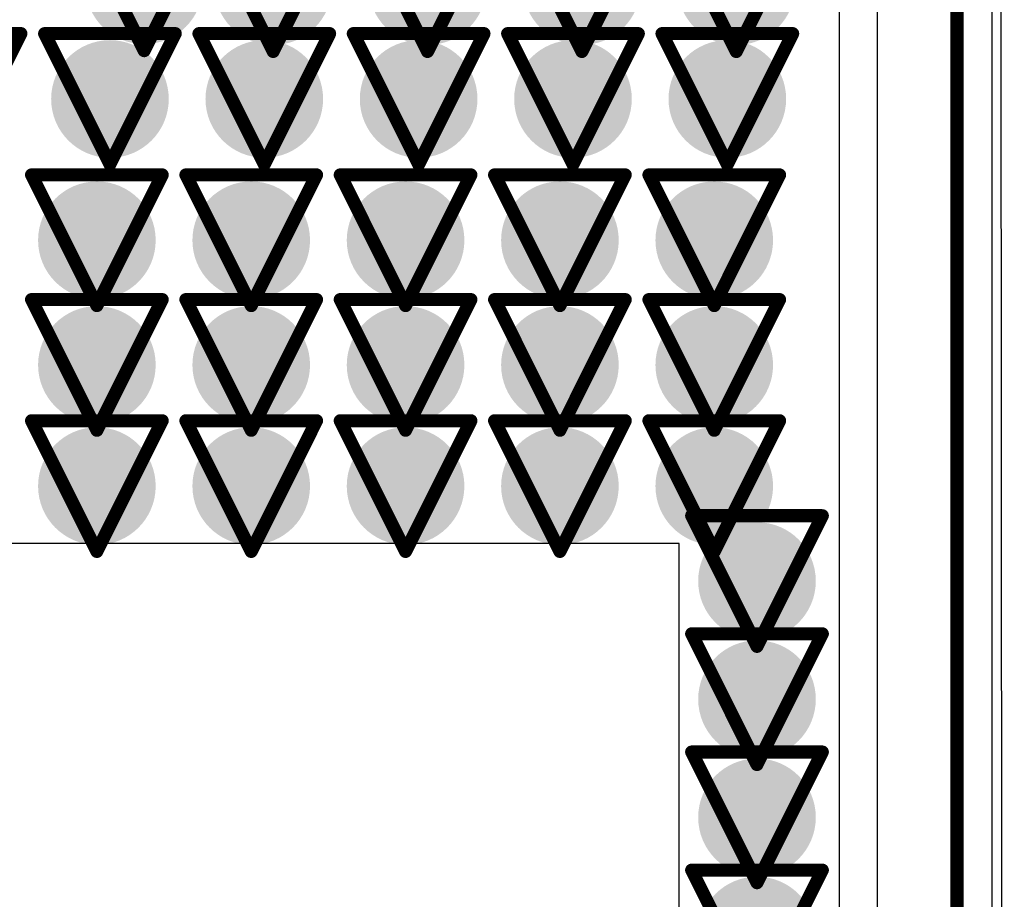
# Model space of a CAD drawing. Header units: inches. Extents: x -2.3 to 12.7, y -2.8 to 6.7.
# Tile 146 of 171: x 0.715 to 0.865, y 1.28 to 1.414. Entities that reach past the tile are written whole.
import ezdxf

# ---------------------------------------------------------------- set-up
doc = ezdxf.new("R2010")
doc.units = ezdxf.units.IN
doc.header["$MEASUREMENT"] = 0
for name, color, linetype in [('Bottom Layer', 5, 'Continuous'), ('Bottom Solder', 6, 'Continuous'), ('Drill Drawing', 1, 'Continuous'), ('L2_GND1', 16, 'Continuous'), ('L3_PWR1', 130, 'Continuous'), ('M1 Board Outline', 6, 'Continuous'), ('Top Layer', 1, 'Continuous'), ('Top Solder', 216, 'Continuous'), ('Via Holes', 16, 'Continuous')]:
    doc.layers.add(name, color=color, linetype=linetype)

msp = doc.modelspace()

# ---------------------------------------------------------------- hatches: boundary and pattern name
at = {"layer": 'Bottom Layer'}
h = msp.add_hatch(color=5, dxfattribs=at)
edge = h.paths.add_edge_path()
edge.add_arc((0.73383, 1.41958), 0.009, 0, 360)
h = msp.add_hatch(color=5, dxfattribs=at)
edge = h.paths.add_edge_path()
edge.add_arc((0.75357, 1.41945), 0.009, 0, 360)
h = msp.add_hatch(color=5, dxfattribs=at)
edge = h.paths.add_edge_path()
edge.add_arc((0.77719, 1.41945), 0.009, 0, 360)
h = msp.add_hatch(color=5, dxfattribs=at)
edge = h.paths.add_edge_path()
edge.add_arc((0.80081, 1.41945), 0.009, 0, 360)
h = msp.add_hatch(color=5, dxfattribs=at)
edge = h.paths.add_edge_path()
edge.add_arc((0.82444, 1.41945), 0.009, 0, 360)
h = msp.add_hatch(color=5, dxfattribs=at)
edge = h.paths.add_edge_path()
edge.add_arc((0.72859, 1.40219), 0.009, 0, 360)
h = msp.add_hatch(color=5, dxfattribs=at)
edge = h.paths.add_edge_path()
edge.add_arc((0.75221, 1.40219), 0.009, 0, 360)
h = msp.add_hatch(color=5, dxfattribs=at)
edge = h.paths.add_edge_path()
edge.add_arc((0.77583, 1.40219), 0.009, 0, 360)
h = msp.add_hatch(color=5, dxfattribs=at)
edge = h.paths.add_edge_path()
edge.add_arc((0.79945, 1.40219), 0.009, 0, 360)
h = msp.add_hatch(color=5, dxfattribs=at)
edge = h.paths.add_edge_path()
edge.add_arc((0.82307, 1.40219), 0.009, 0, 360)
h = msp.add_hatch(color=5, dxfattribs=at)
edge = h.paths.add_edge_path()
edge.add_arc((0.72659, 1.38057), 0.009, 0, 360)
h = msp.add_hatch(color=5, dxfattribs=at)
edge = h.paths.add_edge_path()
edge.add_arc((0.75021, 1.38057), 0.009, 0, 360)
h = msp.add_hatch(color=5, dxfattribs=at)
edge = h.paths.add_edge_path()
edge.add_arc((0.77383, 1.38057), 0.009, 0, 360)
h = msp.add_hatch(color=5, dxfattribs=at)
edge = h.paths.add_edge_path()
edge.add_arc((0.79745, 1.38057), 0.009, 0, 360)
h = msp.add_hatch(color=5, dxfattribs=at)
edge = h.paths.add_edge_path()
edge.add_arc((0.82107, 1.38057), 0.009, 0, 360)
h = msp.add_hatch(color=5, dxfattribs=at)
edge = h.paths.add_edge_path()
edge.add_arc((0.72659, 1.36149), 0.009, 0, 360)
h = msp.add_hatch(color=5, dxfattribs=at)
edge = h.paths.add_edge_path()
edge.add_arc((0.75021, 1.36149), 0.009, 0, 360)
h = msp.add_hatch(color=5, dxfattribs=at)
edge = h.paths.add_edge_path()
edge.add_arc((0.77383, 1.36149), 0.009, 0, 360)
h = msp.add_hatch(color=5, dxfattribs=at)
edge = h.paths.add_edge_path()
edge.add_arc((0.79745, 1.36149), 0.009, 0, 360)
h = msp.add_hatch(color=5, dxfattribs=at)
edge = h.paths.add_edge_path()
edge.add_arc((0.82107, 1.36149), 0.009, 0, 360)
h = msp.add_hatch(color=5, dxfattribs=at)
edge = h.paths.add_edge_path()
edge.add_arc((0.72659, 1.34295), 0.009, 0, 360)
h = msp.add_hatch(color=5, dxfattribs=at)
edge = h.paths.add_edge_path()
edge.add_arc((0.75021, 1.34295), 0.009, 0, 360)
h = msp.add_hatch(color=5, dxfattribs=at)
edge = h.paths.add_edge_path()
edge.add_arc((0.77383, 1.34295), 0.009, 0, 360)
h = msp.add_hatch(color=5, dxfattribs=at)
edge = h.paths.add_edge_path()
edge.add_arc((0.79745, 1.34295), 0.009, 0, 360)
h = msp.add_hatch(color=5, dxfattribs=at)
edge = h.paths.add_edge_path()
edge.add_arc((0.82107, 1.34295), 0.009, 0, 360)
h = msp.add_hatch(color=5, dxfattribs=at)
edge = h.paths.add_edge_path()
edge.add_arc((0.82761, 1.32842), 0.009, 0, 360)
h = msp.add_hatch(color=5, dxfattribs=at)
edge = h.paths.add_edge_path()
edge.add_arc((0.82761, 1.31034), 0.009, 0, 360)
h = msp.add_hatch(color=5, dxfattribs=at)
edge = h.paths.add_edge_path()
edge.add_arc((0.82761, 1.29226), 0.009, 0, 360)
h = msp.add_hatch(color=5, dxfattribs=at)
edge = h.paths.add_edge_path()
edge.add_arc((0.82761, 1.27418), 0.009, 0, 360)
at = {"layer": 'L2_GND1'}
h = msp.add_hatch(color=16, dxfattribs=at)
edge = h.paths.add_edge_path()
edge.add_arc((0.73383, 1.41958), 0.009, 0, 360)
h = msp.add_hatch(color=16, dxfattribs=at)
edge = h.paths.add_edge_path()
edge.add_arc((0.75357, 1.41945), 0.009, 0, 360)
h = msp.add_hatch(color=16, dxfattribs=at)
edge = h.paths.add_edge_path()
edge.add_arc((0.77719, 1.41945), 0.009, 0, 360)
h = msp.add_hatch(color=16, dxfattribs=at)
edge = h.paths.add_edge_path()
edge.add_arc((0.80081, 1.41945), 0.009, 0, 360)
h = msp.add_hatch(color=16, dxfattribs=at)
edge = h.paths.add_edge_path()
edge.add_arc((0.82444, 1.41945), 0.009, 0, 360)
h = msp.add_hatch(color=16, dxfattribs=at)
edge = h.paths.add_edge_path()
edge.add_arc((0.72859, 1.40219), 0.009, 0, 360)
h = msp.add_hatch(color=16, dxfattribs=at)
edge = h.paths.add_edge_path()
edge.add_arc((0.75221, 1.40219), 0.009, 0, 360)
h = msp.add_hatch(color=16, dxfattribs=at)
edge = h.paths.add_edge_path()
edge.add_arc((0.77583, 1.40219), 0.009, 0, 360)
h = msp.add_hatch(color=16, dxfattribs=at)
edge = h.paths.add_edge_path()
edge.add_arc((0.79945, 1.40219), 0.009, 0, 360)
h = msp.add_hatch(color=16, dxfattribs=at)
edge = h.paths.add_edge_path()
edge.add_arc((0.82307, 1.40219), 0.009, 0, 360)
h = msp.add_hatch(color=16, dxfattribs=at)
edge = h.paths.add_edge_path()
edge.add_arc((0.72659, 1.38057), 0.009, 0, 360)
h = msp.add_hatch(color=16, dxfattribs=at)
edge = h.paths.add_edge_path()
edge.add_arc((0.75021, 1.38057), 0.009, 0, 360)
h = msp.add_hatch(color=16, dxfattribs=at)
edge = h.paths.add_edge_path()
edge.add_arc((0.77383, 1.38057), 0.009, 0, 360)
h = msp.add_hatch(color=16, dxfattribs=at)
edge = h.paths.add_edge_path()
edge.add_arc((0.79745, 1.38057), 0.009, 0, 360)
h = msp.add_hatch(color=16, dxfattribs=at)
edge = h.paths.add_edge_path()
edge.add_arc((0.82107, 1.38057), 0.009, 0, 360)
h = msp.add_hatch(color=16, dxfattribs=at)
edge = h.paths.add_edge_path()
edge.add_arc((0.72659, 1.36149), 0.009, 0, 360)
h = msp.add_hatch(color=16, dxfattribs=at)
edge = h.paths.add_edge_path()
edge.add_arc((0.75021, 1.36149), 0.009, 0, 360)
h = msp.add_hatch(color=16, dxfattribs=at)
edge = h.paths.add_edge_path()
edge.add_arc((0.77383, 1.36149), 0.009, 0, 360)
h = msp.add_hatch(color=16, dxfattribs=at)
edge = h.paths.add_edge_path()
edge.add_arc((0.79745, 1.36149), 0.009, 0, 360)
h = msp.add_hatch(color=16, dxfattribs=at)
edge = h.paths.add_edge_path()
edge.add_arc((0.82107, 1.36149), 0.009, 0, 360)
h = msp.add_hatch(color=16, dxfattribs=at)
edge = h.paths.add_edge_path()
edge.add_arc((0.72659, 1.34295), 0.009, 0, 360)
h = msp.add_hatch(color=16, dxfattribs=at)
edge = h.paths.add_edge_path()
edge.add_arc((0.75021, 1.34295), 0.009, 0, 360)
h = msp.add_hatch(color=16, dxfattribs=at)
edge = h.paths.add_edge_path()
edge.add_arc((0.77383, 1.34295), 0.009, 0, 360)
h = msp.add_hatch(color=16, dxfattribs=at)
edge = h.paths.add_edge_path()
edge.add_arc((0.79745, 1.34295), 0.009, 0, 360)
h = msp.add_hatch(color=16, dxfattribs=at)
edge = h.paths.add_edge_path()
edge.add_arc((0.82107, 1.34295), 0.009, 0, 360)
h = msp.add_hatch(color=16, dxfattribs=at)
edge = h.paths.add_edge_path()
edge.add_arc((0.82761, 1.32842), 0.009, 0, 360)
h = msp.add_hatch(color=16, dxfattribs=at)
edge = h.paths.add_edge_path()
edge.add_arc((0.82761, 1.31034), 0.009, 0, 360)
h = msp.add_hatch(color=16, dxfattribs=at)
edge = h.paths.add_edge_path()
edge.add_arc((0.82761, 1.29226), 0.009, 0, 360)
h = msp.add_hatch(color=16, dxfattribs=at)
edge = h.paths.add_edge_path()
edge.add_arc((0.82761, 1.27418), 0.009, 0, 360)
at = {"layer": 'L3_PWR1'}
h = msp.add_hatch(color=130, dxfattribs=at)
edge = h.paths.add_edge_path()
edge.add_arc((0.73383, 1.41958), 0.009, 0, 360)
h = msp.add_hatch(color=130, dxfattribs=at)
edge = h.paths.add_edge_path()
edge.add_arc((0.75357, 1.41945), 0.009, 0, 360)
h = msp.add_hatch(color=130, dxfattribs=at)
edge = h.paths.add_edge_path()
edge.add_arc((0.77719, 1.41945), 0.009, 0, 360)
h = msp.add_hatch(color=130, dxfattribs=at)
edge = h.paths.add_edge_path()
edge.add_arc((0.80081, 1.41945), 0.009, 0, 360)
h = msp.add_hatch(color=130, dxfattribs=at)
edge = h.paths.add_edge_path()
edge.add_arc((0.82444, 1.41945), 0.009, 0, 360)
h = msp.add_hatch(color=130, dxfattribs=at)
edge = h.paths.add_edge_path()
edge.add_arc((0.72859, 1.40219), 0.009, 0, 360)
h = msp.add_hatch(color=130, dxfattribs=at)
edge = h.paths.add_edge_path()
edge.add_arc((0.75221, 1.40219), 0.009, 0, 360)
h = msp.add_hatch(color=130, dxfattribs=at)
edge = h.paths.add_edge_path()
edge.add_arc((0.77583, 1.40219), 0.009, 0, 360)
h = msp.add_hatch(color=130, dxfattribs=at)
edge = h.paths.add_edge_path()
edge.add_arc((0.79945, 1.40219), 0.009, 0, 360)
h = msp.add_hatch(color=130, dxfattribs=at)
edge = h.paths.add_edge_path()
edge.add_arc((0.82307, 1.40219), 0.009, 0, 360)
h = msp.add_hatch(color=130, dxfattribs=at)
edge = h.paths.add_edge_path()
edge.add_arc((0.72659, 1.38057), 0.009, 0, 360)
h = msp.add_hatch(color=130, dxfattribs=at)
edge = h.paths.add_edge_path()
edge.add_arc((0.75021, 1.38057), 0.009, 0, 360)
h = msp.add_hatch(color=130, dxfattribs=at)
edge = h.paths.add_edge_path()
edge.add_arc((0.77383, 1.38057), 0.009, 0, 360)
h = msp.add_hatch(color=130, dxfattribs=at)
edge = h.paths.add_edge_path()
edge.add_arc((0.79745, 1.38057), 0.009, 0, 360)
h = msp.add_hatch(color=130, dxfattribs=at)
edge = h.paths.add_edge_path()
edge.add_arc((0.82107, 1.38057), 0.009, 0, 360)
h = msp.add_hatch(color=130, dxfattribs=at)
edge = h.paths.add_edge_path()
edge.add_arc((0.72659, 1.36149), 0.009, 0, 360)
h = msp.add_hatch(color=130, dxfattribs=at)
edge = h.paths.add_edge_path()
edge.add_arc((0.75021, 1.36149), 0.009, 0, 360)
h = msp.add_hatch(color=130, dxfattribs=at)
edge = h.paths.add_edge_path()
edge.add_arc((0.77383, 1.36149), 0.009, 0, 360)
h = msp.add_hatch(color=130, dxfattribs=at)
edge = h.paths.add_edge_path()
edge.add_arc((0.79745, 1.36149), 0.009, 0, 360)
h = msp.add_hatch(color=130, dxfattribs=at)
edge = h.paths.add_edge_path()
edge.add_arc((0.82107, 1.36149), 0.009, 0, 360)
h = msp.add_hatch(color=130, dxfattribs=at)
edge = h.paths.add_edge_path()
edge.add_arc((0.72659, 1.34295), 0.009, 0, 360)
h = msp.add_hatch(color=130, dxfattribs=at)
edge = h.paths.add_edge_path()
edge.add_arc((0.75021, 1.34295), 0.009, 0, 360)
h = msp.add_hatch(color=130, dxfattribs=at)
edge = h.paths.add_edge_path()
edge.add_arc((0.77383, 1.34295), 0.009, 0, 360)
h = msp.add_hatch(color=130, dxfattribs=at)
edge = h.paths.add_edge_path()
edge.add_arc((0.79745, 1.34295), 0.009, 0, 360)
h = msp.add_hatch(color=130, dxfattribs=at)
edge = h.paths.add_edge_path()
edge.add_arc((0.82107, 1.34295), 0.009, 0, 360)
h = msp.add_hatch(color=130, dxfattribs=at)
edge = h.paths.add_edge_path()
edge.add_arc((0.82761, 1.32842), 0.009, 0, 360)
h = msp.add_hatch(color=130, dxfattribs=at)
edge = h.paths.add_edge_path()
edge.add_arc((0.82761, 1.31034), 0.009, 0, 360)
h = msp.add_hatch(color=130, dxfattribs=at)
edge = h.paths.add_edge_path()
edge.add_arc((0.82761, 1.29226), 0.009, 0, 360)
h = msp.add_hatch(color=130, dxfattribs=at)
edge = h.paths.add_edge_path()
edge.add_arc((0.82761, 1.27418), 0.009, 0, 360)
at = {"layer": 'Top Layer'}
h = msp.add_hatch(color=1, dxfattribs=at)
edge = h.paths.add_edge_path()
edge.add_arc((0.73383, 1.41958), 0.009, 0, 360)
h = msp.add_hatch(color=1, dxfattribs=at)
edge = h.paths.add_edge_path()
edge.add_arc((0.75357, 1.41945), 0.009, 0, 360)
h = msp.add_hatch(color=1, dxfattribs=at)
edge = h.paths.add_edge_path()
edge.add_arc((0.77719, 1.41945), 0.009, 0, 360)
h = msp.add_hatch(color=1, dxfattribs=at)
edge = h.paths.add_edge_path()
edge.add_arc((0.80081, 1.41945), 0.009, 0, 360)
h = msp.add_hatch(color=1, dxfattribs=at)
edge = h.paths.add_edge_path()
edge.add_arc((0.82444, 1.41945), 0.009, 0, 360)
h = msp.add_hatch(color=1, dxfattribs=at)
edge = h.paths.add_edge_path()
edge.add_arc((0.72859, 1.40219), 0.009, 0, 360)
h = msp.add_hatch(color=1, dxfattribs=at)
edge = h.paths.add_edge_path()
edge.add_arc((0.75221, 1.40219), 0.009, 0, 360)
h = msp.add_hatch(color=1, dxfattribs=at)
edge = h.paths.add_edge_path()
edge.add_arc((0.77583, 1.40219), 0.009, 0, 360)
h = msp.add_hatch(color=1, dxfattribs=at)
edge = h.paths.add_edge_path()
edge.add_arc((0.79945, 1.40219), 0.009, 0, 360)
h = msp.add_hatch(color=1, dxfattribs=at)
edge = h.paths.add_edge_path()
edge.add_arc((0.82307, 1.40219), 0.009, 0, 360)
h = msp.add_hatch(color=1, dxfattribs=at)
edge = h.paths.add_edge_path()
edge.add_arc((0.72659, 1.38057), 0.009, 0, 360)
h = msp.add_hatch(color=1, dxfattribs=at)
edge = h.paths.add_edge_path()
edge.add_arc((0.75021, 1.38057), 0.009, 0, 360)
h = msp.add_hatch(color=1, dxfattribs=at)
edge = h.paths.add_edge_path()
edge.add_arc((0.77383, 1.38057), 0.009, 0, 360)
h = msp.add_hatch(color=1, dxfattribs=at)
edge = h.paths.add_edge_path()
edge.add_arc((0.79745, 1.38057), 0.009, 0, 360)
h = msp.add_hatch(color=1, dxfattribs=at)
edge = h.paths.add_edge_path()
edge.add_arc((0.82107, 1.38057), 0.009, 0, 360)
h = msp.add_hatch(color=1, dxfattribs=at)
edge = h.paths.add_edge_path()
edge.add_arc((0.72659, 1.36149), 0.009, 0, 360)
h = msp.add_hatch(color=1, dxfattribs=at)
edge = h.paths.add_edge_path()
edge.add_arc((0.75021, 1.36149), 0.009, 0, 360)
h = msp.add_hatch(color=1, dxfattribs=at)
edge = h.paths.add_edge_path()
edge.add_arc((0.77383, 1.36149), 0.009, 0, 360)
h = msp.add_hatch(color=1, dxfattribs=at)
edge = h.paths.add_edge_path()
edge.add_arc((0.79745, 1.36149), 0.009, 0, 360)
h = msp.add_hatch(color=1, dxfattribs=at)
edge = h.paths.add_edge_path()
edge.add_arc((0.82107, 1.36149), 0.009, 0, 360)
h = msp.add_hatch(color=1, dxfattribs=at)
edge = h.paths.add_edge_path()
edge.add_arc((0.72659, 1.34295), 0.009, 0, 360)
h = msp.add_hatch(color=1, dxfattribs=at)
edge = h.paths.add_edge_path()
edge.add_arc((0.75021, 1.34295), 0.009, 0, 360)
h = msp.add_hatch(color=1, dxfattribs=at)
edge = h.paths.add_edge_path()
edge.add_arc((0.77383, 1.34295), 0.009, 0, 360)
h = msp.add_hatch(color=1, dxfattribs=at)
edge = h.paths.add_edge_path()
edge.add_arc((0.79745, 1.34295), 0.009, 0, 360)
h = msp.add_hatch(color=1, dxfattribs=at)
edge = h.paths.add_edge_path()
edge.add_arc((0.82107, 1.34295), 0.009, 0, 360)
h = msp.add_hatch(color=1, dxfattribs=at)
edge = h.paths.add_edge_path()
edge.add_arc((0.82761, 1.32842), 0.009, 0, 360)
h = msp.add_hatch(color=1, dxfattribs=at)
edge = h.paths.add_edge_path()
edge.add_arc((0.82761, 1.31034), 0.009, 0, 360)
h = msp.add_hatch(color=1, dxfattribs=at)
edge = h.paths.add_edge_path()
edge.add_arc((0.82761, 1.29226), 0.009, 0, 360)
h = msp.add_hatch(color=1, dxfattribs=at)
edge = h.paths.add_edge_path()
edge.add_arc((0.82761, 1.27418), 0.009, 0, 360)
at = {"layer": 'Via Holes'}
h = msp.add_hatch(color=7, dxfattribs=at)
edge = h.paths.add_edge_path()
edge.add_arc((0.72859, 1.40219), 0.004, 0, 360)
h = msp.add_hatch(color=7, dxfattribs=at)
edge = h.paths.add_edge_path()
edge.add_arc((0.75221, 1.40219), 0.004, 0, 360)
h = msp.add_hatch(color=7, dxfattribs=at)
edge = h.paths.add_edge_path()
edge.add_arc((0.77583, 1.40219), 0.004, 0, 360)
h = msp.add_hatch(color=7, dxfattribs=at)
edge = h.paths.add_edge_path()
edge.add_arc((0.79945, 1.40219), 0.004, 0, 360)
h = msp.add_hatch(color=7, dxfattribs=at)
edge = h.paths.add_edge_path()
edge.add_arc((0.82307, 1.40219), 0.004, 0, 360)
h = msp.add_hatch(color=7, dxfattribs=at)
edge = h.paths.add_edge_path()
edge.add_arc((0.72659, 1.38057), 0.004, 0, 360)
h = msp.add_hatch(color=7, dxfattribs=at)
edge = h.paths.add_edge_path()
edge.add_arc((0.75021, 1.38057), 0.004, 0, 360)
h = msp.add_hatch(color=7, dxfattribs=at)
edge = h.paths.add_edge_path()
edge.add_arc((0.77383, 1.38057), 0.004, 0, 360)
h = msp.add_hatch(color=7, dxfattribs=at)
edge = h.paths.add_edge_path()
edge.add_arc((0.79745, 1.38057), 0.004, 0, 360)
h = msp.add_hatch(color=7, dxfattribs=at)
edge = h.paths.add_edge_path()
edge.add_arc((0.82107, 1.38057), 0.004, 0, 360)
h = msp.add_hatch(color=7, dxfattribs=at)
edge = h.paths.add_edge_path()
edge.add_arc((0.72659, 1.36149), 0.004, 0, 360)
h = msp.add_hatch(color=7, dxfattribs=at)
edge = h.paths.add_edge_path()
edge.add_arc((0.75021, 1.36149), 0.004, 0, 360)
h = msp.add_hatch(color=7, dxfattribs=at)
edge = h.paths.add_edge_path()
edge.add_arc((0.77383, 1.36149), 0.004, 0, 360)
h = msp.add_hatch(color=7, dxfattribs=at)
edge = h.paths.add_edge_path()
edge.add_arc((0.79745, 1.36149), 0.004, 0, 360)
h = msp.add_hatch(color=7, dxfattribs=at)
edge = h.paths.add_edge_path()
edge.add_arc((0.82107, 1.36149), 0.004, 0, 360)
h = msp.add_hatch(color=7, dxfattribs=at)
edge = h.paths.add_edge_path()
edge.add_arc((0.72659, 1.34295), 0.004, 0, 360)
h = msp.add_hatch(color=7, dxfattribs=at)
edge = h.paths.add_edge_path()
edge.add_arc((0.75021, 1.34295), 0.004, 0, 360)
h = msp.add_hatch(color=7, dxfattribs=at)
edge = h.paths.add_edge_path()
edge.add_arc((0.77383, 1.34295), 0.004, 0, 360)
h = msp.add_hatch(color=7, dxfattribs=at)
edge = h.paths.add_edge_path()
edge.add_arc((0.79745, 1.34295), 0.004, 0, 360)
h = msp.add_hatch(color=7, dxfattribs=at)
edge = h.paths.add_edge_path()
edge.add_arc((0.82107, 1.34295), 0.004, 0, 360)
h = msp.add_hatch(color=7, dxfattribs=at)
edge = h.paths.add_edge_path()
edge.add_arc((0.82761, 1.32842), 0.004, 0, 360)
h = msp.add_hatch(color=7, dxfattribs=at)
edge = h.paths.add_edge_path()
edge.add_arc((0.82761, 1.31034), 0.004, 0, 360)
h = msp.add_hatch(color=7, dxfattribs=at)
edge = h.paths.add_edge_path()
edge.add_arc((0.82761, 1.29226), 0.004, 0, 360)

# ---------------------------------------------------------------- linework, layer by layer
at = {"layer": 'Bottom Layer'}
msp.add_line((0.84599, 1.62051), (0.84599, 0.83932), dxfattribs=at)
at = {"layer": 'Bottom Solder'}
for p, q in [((0.84017, 1.62461), (0.84017, 0.83926)), ((0.86546, 0.83922), (0.86477, 1.62461)), ((0.84599, 1.62051), (0.84599, 0.83928))]:
    msp.add_line(p, q, dxfattribs=at)
at = {"layer": 'Drill Drawing'}
for points in [[(0.72383, 1.42958, 0.002, 0.002, 0), (0.73383, 1.40958, 0.002, 0.002, 0)], [(0.73383, 1.40958, 0.002, 0.002, 0), (0.74383, 1.42958, 0.002, 0.002, 0)], [(0.74357, 1.42945, 0.002, 0.002, 0), (0.75357, 1.40945, 0.002, 0.002, 0)], [(0.75357, 1.40945, 0.002, 0.002, 0), (0.76357, 1.42945, 0.002, 0.002, 0)], [(0.76719, 1.42945, 0.002, 0.002, 0), (0.77719, 1.40945, 0.002, 0.002, 0)], [(0.77719, 1.40945, 0.002, 0.002, 0), (0.78719, 1.42945, 0.002, 0.002, 0)], [(0.79081, 1.42945, 0.002, 0.002, 0), (0.80081, 1.40945, 0.002, 0.002, 0)], [(0.80081, 1.40945, 0.002, 0.002, 0), (0.81081, 1.42945, 0.002, 0.002, 0)], [(0.81444, 1.42945, 0.002, 0.002, 0), (0.82444, 1.40945, 0.002, 0.002, 0)], [(0.82444, 1.40945, 0.002, 0.002, 0), (0.83444, 1.42945, 0.002, 0.002, 0)], [(0.69496, 1.41219, 0.002, 0.002, 0), (0.71496, 1.41219, 0.002, 0.002, 0)], [(0.70496, 1.39219, 0.002, 0.002, 0), (0.71496, 1.41219, 0.002, 0.002, 0)], [(0.71859, 1.41219, 0.002, 0.002, 0), (0.73859, 1.41219, 0.002, 0.002, 0)], [(0.71859, 1.41219, 0.002, 0.002, 0), (0.72859, 1.39219, 0.002, 0.002, 0)], [(0.72859, 1.39219, 0.002, 0.002, 0), (0.73859, 1.41219, 0.002, 0.002, 0)], [(0.74221, 1.41219, 0.002, 0.002, 0), (0.76221, 1.41219, 0.002, 0.002, 0)], [(0.74221, 1.41219, 0.002, 0.002, 0), (0.75221, 1.39219, 0.002, 0.002, 0)], [(0.75221, 1.39219, 0.002, 0.002, 0), (0.76221, 1.41219, 0.002, 0.002, 0)], [(0.76583, 1.41219, 0.002, 0.002, 0), (0.78583, 1.41219, 0.002, 0.002, 0)], [(0.76583, 1.41219, 0.002, 0.002, 0), (0.77583, 1.39219, 0.002, 0.002, 0)], [(0.77583, 1.39219, 0.002, 0.002, 0), (0.78583, 1.41219, 0.002, 0.002, 0)], [(0.78945, 1.41219, 0.002, 0.002, 0), (0.80945, 1.41219, 0.002, 0.002, 0)], [(0.78945, 1.41219, 0.002, 0.002, 0), (0.79945, 1.39219, 0.002, 0.002, 0)], [(0.79945, 1.39219, 0.002, 0.002, 0), (0.80945, 1.41219, 0.002, 0.002, 0)], [(0.81307, 1.41219, 0.002, 0.002, 0), (0.83307, 1.41219, 0.002, 0.002, 0)], [(0.81307, 1.41219, 0.002, 0.002, 0), (0.82307, 1.39219, 0.002, 0.002, 0)], [(0.82307, 1.39219, 0.002, 0.002, 0), (0.83307, 1.41219, 0.002, 0.002, 0)], [(0.71659, 1.39057, 0.002, 0.002, 0), (0.73659, 1.39057, 0.002, 0.002, 0)], [(0.71659, 1.39057, 0.002, 0.002, 0), (0.72659, 1.37057, 0.002, 0.002, 0)], [(0.72659, 1.37057, 0.002, 0.002, 0), (0.73659, 1.39057, 0.002, 0.002, 0)], [(0.74021, 1.39057, 0.002, 0.002, 0), (0.76021, 1.39057, 0.002, 0.002, 0)], [(0.74021, 1.39057, 0.002, 0.002, 0), (0.75021, 1.37057, 0.002, 0.002, 0)], [(0.75021, 1.37057, 0.002, 0.002, 0), (0.76021, 1.39057, 0.002, 0.002, 0)], [(0.76383, 1.39057, 0.002, 0.002, 0), (0.78383, 1.39057, 0.002, 0.002, 0)], [(0.76383, 1.39057, 0.002, 0.002, 0), (0.77383, 1.37057, 0.002, 0.002, 0)], [(0.77383, 1.37057, 0.002, 0.002, 0), (0.78383, 1.39057, 0.002, 0.002, 0)], [(0.78745, 1.39057, 0.002, 0.002, 0), (0.80745, 1.39057, 0.002, 0.002, 0)], [(0.78745, 1.39057, 0.002, 0.002, 0), (0.79745, 1.37057, 0.002, 0.002, 0)], [(0.79745, 1.37057, 0.002, 0.002, 0), (0.80745, 1.39057, 0.002, 0.002, 0)], [(0.81107, 1.39057, 0.002, 0.002, 0), (0.83107, 1.39057, 0.002, 0.002, 0)], [(0.81107, 1.39057, 0.002, 0.002, 0), (0.82107, 1.37057, 0.002, 0.002, 0)], [(0.82107, 1.37057, 0.002, 0.002, 0), (0.83107, 1.39057, 0.002, 0.002, 0)], [(0.71659, 1.37149, 0.002, 0.002, 0), (0.73659, 1.37149, 0.002, 0.002, 0)], [(0.71659, 1.37149, 0.002, 0.002, 0), (0.72659, 1.35149, 0.002, 0.002, 0)], [(0.72659, 1.35149, 0.002, 0.002, 0), (0.73659, 1.37149, 0.002, 0.002, 0)], [(0.74021, 1.37149, 0.002, 0.002, 0), (0.76021, 1.37149, 0.002, 0.002, 0)], [(0.74021, 1.37149, 0.002, 0.002, 0), (0.75021, 1.35149, 0.002, 0.002, 0)], [(0.75021, 1.35149, 0.002, 0.002, 0), (0.76021, 1.37149, 0.002, 0.002, 0)], [(0.76383, 1.37149, 0.002, 0.002, 0), (0.78383, 1.37149, 0.002, 0.002, 0)], [(0.76383, 1.37149, 0.002, 0.002, 0), (0.77383, 1.35149, 0.002, 0.002, 0)], [(0.77383, 1.35149, 0.002, 0.002, 0), (0.78383, 1.37149, 0.002, 0.002, 0)], [(0.78745, 1.37149, 0.002, 0.002, 0), (0.80745, 1.37149, 0.002, 0.002, 0)], [(0.78745, 1.37149, 0.002, 0.002, 0), (0.79745, 1.35149, 0.002, 0.002, 0)], [(0.79745, 1.35149, 0.002, 0.002, 0), (0.80745, 1.37149, 0.002, 0.002, 0)], [(0.81107, 1.37149, 0.002, 0.002, 0), (0.83107, 1.37149, 0.002, 0.002, 0)], [(0.81107, 1.37149, 0.002, 0.002, 0), (0.82107, 1.35149, 0.002, 0.002, 0)], [(0.82107, 1.35149, 0.002, 0.002, 0), (0.83107, 1.37149, 0.002, 0.002, 0)], [(0.71659, 1.35295, 0.002, 0.002, 0), (0.73659, 1.35295, 0.002, 0.002, 0)], [(0.71659, 1.35295, 0.002, 0.002, 0), (0.72659, 1.33295, 0.002, 0.002, 0)], [(0.72659, 1.33295, 0.002, 0.002, 0), (0.73659, 1.35295, 0.002, 0.002, 0)], [(0.74021, 1.35295, 0.002, 0.002, 0), (0.76021, 1.35295, 0.002, 0.002, 0)], [(0.74021, 1.35295, 0.002, 0.002, 0), (0.75021, 1.33295, 0.002, 0.002, 0)], [(0.75021, 1.33295, 0.002, 0.002, 0), (0.76021, 1.35295, 0.002, 0.002, 0)], [(0.76383, 1.35295, 0.002, 0.002, 0), (0.78383, 1.35295, 0.002, 0.002, 0)], [(0.76383, 1.35295, 0.002, 0.002, 0), (0.77383, 1.33295, 0.002, 0.002, 0)], [(0.77383, 1.33295, 0.002, 0.002, 0), (0.78383, 1.35295, 0.002, 0.002, 0)], [(0.78745, 1.35295, 0.002, 0.002, 0), (0.80745, 1.35295, 0.002, 0.002, 0)], [(0.78745, 1.35295, 0.002, 0.002, 0), (0.79745, 1.33295, 0.002, 0.002, 0)], [(0.79745, 1.33295, 0.002, 0.002, 0), (0.80745, 1.35295, 0.002, 0.002, 0)], [(0.81107, 1.35295, 0.002, 0.002, 0), (0.83107, 1.35295, 0.002, 0.002, 0)], [(0.81107, 1.35295, 0.002, 0.002, 0), (0.82107, 1.33295, 0.002, 0.002, 0)], [(0.82107, 1.33295, 0.002, 0.002, 0), (0.83107, 1.35295, 0.002, 0.002, 0)], [(0.81761, 1.33842, 0.002, 0.002, 0), (0.83761, 1.33842, 0.002, 0.002, 0)], [(0.81761, 1.33842, 0.002, 0.002, 0), (0.82761, 1.31842, 0.002, 0.002, 0)], [(0.82761, 1.31842, 0.002, 0.002, 0), (0.83761, 1.33842, 0.002, 0.002, 0)], [(0.81761, 1.32034, 0.002, 0.002, 0), (0.83761, 1.32034, 0.002, 0.002, 0)], [(0.81761, 1.32034, 0.002, 0.002, 0), (0.82761, 1.30034, 0.002, 0.002, 0)], [(0.82761, 1.30034, 0.002, 0.002, 0), (0.83761, 1.32034, 0.002, 0.002, 0)], [(0.81761, 1.30226, 0.002, 0.002, 0), (0.83761, 1.30226, 0.002, 0.002, 0)], [(0.81761, 1.30226, 0.002, 0.002, 0), (0.82761, 1.28226, 0.002, 0.002, 0)], [(0.82761, 1.28226, 0.002, 0.002, 0), (0.83761, 1.30226, 0.002, 0.002, 0)], [(0.81761, 1.28418, 0.002, 0.002, 0), (0.83761, 1.28418, 0.002, 0.002, 0)], [(0.81761, 1.28418, 0.002, 0.002, 0), (0.82761, 1.26418, 0.002, 0.002, 0)], [(0.82761, 1.26418, 0.002, 0.002, 0), (0.83761, 1.28418, 0.002, 0.002, 0)]]:
    msp.add_lwpolyline(points, format="xyseb", dxfattribs=at)
for points in [[(0.71446, 1.41219, 0.001, 0.001, 1), (0.71546, 1.41219, 0.001, 0.001, 1)], [(0.71446, 1.41219, 0.001, 0.001, 1), (0.71546, 1.41219, 0.001, 0.001, 1)], [(0.71809, 1.41219, 0.001, 0.001, 1), (0.71909, 1.41219, 0.001, 0.001, 1)], [(0.71809, 1.41219, 0.001, 0.001, 1), (0.71909, 1.41219, 0.001, 0.001, 1)], [(0.73809, 1.41219, 0.001, 0.001, 1), (0.73909, 1.41219, 0.001, 0.001, 1)], [(0.73809, 1.41219, 0.001, 0.001, 1), (0.73909, 1.41219, 0.001, 0.001, 1)], [(0.74171, 1.41219, 0.001, 0.001, 1), (0.74271, 1.41219, 0.001, 0.001, 1)], [(0.74171, 1.41219, 0.001, 0.001, 1), (0.74271, 1.41219, 0.001, 0.001, 1)], [(0.76171, 1.41219, 0.001, 0.001, 1), (0.76271, 1.41219, 0.001, 0.001, 1)], [(0.76171, 1.41219, 0.001, 0.001, 1), (0.76271, 1.41219, 0.001, 0.001, 1)], [(0.76533, 1.41219, 0.001, 0.001, 1), (0.76633, 1.41219, 0.001, 0.001, 1)], [(0.76533, 1.41219, 0.001, 0.001, 1), (0.76633, 1.41219, 0.001, 0.001, 1)], [(0.78533, 1.41219, 0.001, 0.001, 1), (0.78633, 1.41219, 0.001, 0.001, 1)], [(0.78533, 1.41219, 0.001, 0.001, 1), (0.78633, 1.41219, 0.001, 0.001, 1)], [(0.78895, 1.41219, 0.001, 0.001, 1), (0.78995, 1.41219, 0.001, 0.001, 1)], [(0.78895, 1.41219, 0.001, 0.001, 1), (0.78995, 1.41219, 0.001, 0.001, 1)], [(0.80895, 1.41219, 0.001, 0.001, 1), (0.80995, 1.41219, 0.001, 0.001, 1)], [(0.80895, 1.41219, 0.001, 0.001, 1), (0.80995, 1.41219, 0.001, 0.001, 1)], [(0.81257, 1.41219, 0.001, 0.001, 1), (0.81357, 1.41219, 0.001, 0.001, 1)], [(0.81257, 1.41219, 0.001, 0.001, 1), (0.81357, 1.41219, 0.001, 0.001, 1)], [(0.83257, 1.41219, 0.001, 0.001, 1), (0.83357, 1.41219, 0.001, 0.001, 1)], [(0.83257, 1.41219, 0.001, 0.001, 1), (0.83357, 1.41219, 0.001, 0.001, 1)], [(0.73333, 1.40958, 0.001, 0.001, 1), (0.73433, 1.40958, 0.001, 0.001, 1)], [(0.73333, 1.40958, 0.001, 0.001, 1), (0.73433, 1.40958, 0.001, 0.001, 1)], [(0.75307, 1.40945, 0.001, 0.001, 1), (0.75407, 1.40945, 0.001, 0.001, 1)], [(0.75307, 1.40945, 0.001, 0.001, 1), (0.75407, 1.40945, 0.001, 0.001, 1)], [(0.77669, 1.40945, 0.001, 0.001, 1), (0.77769, 1.40945, 0.001, 0.001, 1)], [(0.77669, 1.40945, 0.001, 0.001, 1), (0.77769, 1.40945, 0.001, 0.001, 1)], [(0.80031, 1.40945, 0.001, 0.001, 1), (0.80131, 1.40945, 0.001, 0.001, 1)], [(0.80031, 1.40945, 0.001, 0.001, 1), (0.80131, 1.40945, 0.001, 0.001, 1)], [(0.82394, 1.40945, 0.001, 0.001, 1), (0.82494, 1.40945, 0.001, 0.001, 1)], [(0.82394, 1.40945, 0.001, 0.001, 1), (0.82494, 1.40945, 0.001, 0.001, 1)], [(0.72809, 1.39219, 0.001, 0.001, 1), (0.72909, 1.39219, 0.001, 0.001, 1)], [(0.72809, 1.39219, 0.001, 0.001, 1), (0.72909, 1.39219, 0.001, 0.001, 1)], [(0.75171, 1.39219, 0.001, 0.001, 1), (0.75271, 1.39219, 0.001, 0.001, 1)], [(0.75171, 1.39219, 0.001, 0.001, 1), (0.75271, 1.39219, 0.001, 0.001, 1)], [(0.77533, 1.39219, 0.001, 0.001, 1), (0.77633, 1.39219, 0.001, 0.001, 1)], [(0.77533, 1.39219, 0.001, 0.001, 1), (0.77633, 1.39219, 0.001, 0.001, 1)], [(0.79895, 1.39219, 0.001, 0.001, 1), (0.79995, 1.39219, 0.001, 0.001, 1)], [(0.79895, 1.39219, 0.001, 0.001, 1), (0.79995, 1.39219, 0.001, 0.001, 1)], [(0.82257, 1.39219, 0.001, 0.001, 1), (0.82357, 1.39219, 0.001, 0.001, 1)], [(0.82257, 1.39219, 0.001, 0.001, 1), (0.82357, 1.39219, 0.001, 0.001, 1)], [(0.71609, 1.39057, 0.001, 0.001, 1), (0.71709, 1.39057, 0.001, 0.001, 1)], [(0.71609, 1.39057, 0.001, 0.001, 1), (0.71709, 1.39057, 0.001, 0.001, 1)], [(0.73609, 1.39057, 0.001, 0.001, 1), (0.73709, 1.39057, 0.001, 0.001, 1)], [(0.73609, 1.39057, 0.001, 0.001, 1), (0.73709, 1.39057, 0.001, 0.001, 1)], [(0.73971, 1.39057, 0.001, 0.001, 1), (0.74071, 1.39057, 0.001, 0.001, 1)], [(0.73971, 1.39057, 0.001, 0.001, 1), (0.74071, 1.39057, 0.001, 0.001, 1)], [(0.75971, 1.39057, 0.001, 0.001, 1), (0.76071, 1.39057, 0.001, 0.001, 1)], [(0.75971, 1.39057, 0.001, 0.001, 1), (0.76071, 1.39057, 0.001, 0.001, 1)], [(0.76333, 1.39057, 0.001, 0.001, 1), (0.76433, 1.39057, 0.001, 0.001, 1)], [(0.76333, 1.39057, 0.001, 0.001, 1), (0.76433, 1.39057, 0.001, 0.001, 1)], [(0.78333, 1.39057, 0.001, 0.001, 1), (0.78433, 1.39057, 0.001, 0.001, 1)], [(0.78333, 1.39057, 0.001, 0.001, 1), (0.78433, 1.39057, 0.001, 0.001, 1)], [(0.78695, 1.39057, 0.001, 0.001, 1), (0.78795, 1.39057, 0.001, 0.001, 1)], [(0.78695, 1.39057, 0.001, 0.001, 1), (0.78795, 1.39057, 0.001, 0.001, 1)], [(0.80695, 1.39057, 0.001, 0.001, 1), (0.80795, 1.39057, 0.001, 0.001, 1)], [(0.80695, 1.39057, 0.001, 0.001, 1), (0.80795, 1.39057, 0.001, 0.001, 1)], [(0.81057, 1.39057, 0.001, 0.001, 1), (0.81157, 1.39057, 0.001, 0.001, 1)], [(0.81057, 1.39057, 0.001, 0.001, 1), (0.81157, 1.39057, 0.001, 0.001, 1)], [(0.83057, 1.39057, 0.001, 0.001, 1), (0.83157, 1.39057, 0.001, 0.001, 1)], [(0.83057, 1.39057, 0.001, 0.001, 1), (0.83157, 1.39057, 0.001, 0.001, 1)], [(0.71609, 1.37149, 0.001, 0.001, 1), (0.71709, 1.37149, 0.001, 0.001, 1)], [(0.71609, 1.37149, 0.001, 0.001, 1), (0.71709, 1.37149, 0.001, 0.001, 1)], [(0.72609, 1.37057, 0.001, 0.001, 1), (0.72709, 1.37057, 0.001, 0.001, 1)], [(0.72609, 1.37057, 0.001, 0.001, 1), (0.72709, 1.37057, 0.001, 0.001, 1)], [(0.73609, 1.37149, 0.001, 0.001, 1), (0.73709, 1.37149, 0.001, 0.001, 1)], [(0.73609, 1.37149, 0.001, 0.001, 1), (0.73709, 1.37149, 0.001, 0.001, 1)], [(0.73971, 1.37149, 0.001, 0.001, 1), (0.74071, 1.37149, 0.001, 0.001, 1)], [(0.73971, 1.37149, 0.001, 0.001, 1), (0.74071, 1.37149, 0.001, 0.001, 1)], [(0.74971, 1.37057, 0.001, 0.001, 1), (0.75071, 1.37057, 0.001, 0.001, 1)], [(0.74971, 1.37057, 0.001, 0.001, 1), (0.75071, 1.37057, 0.001, 0.001, 1)], [(0.75971, 1.37149, 0.001, 0.001, 1), (0.76071, 1.37149, 0.001, 0.001, 1)], [(0.75971, 1.37149, 0.001, 0.001, 1), (0.76071, 1.37149, 0.001, 0.001, 1)], [(0.76333, 1.37149, 0.001, 0.001, 1), (0.76433, 1.37149, 0.001, 0.001, 1)], [(0.76333, 1.37149, 0.001, 0.001, 1), (0.76433, 1.37149, 0.001, 0.001, 1)], [(0.77333, 1.37057, 0.001, 0.001, 1), (0.77433, 1.37057, 0.001, 0.001, 1)], [(0.77333, 1.37057, 0.001, 0.001, 1), (0.77433, 1.37057, 0.001, 0.001, 1)], [(0.78333, 1.37149, 0.001, 0.001, 1), (0.78433, 1.37149, 0.001, 0.001, 1)], [(0.78333, 1.37149, 0.001, 0.001, 1), (0.78433, 1.37149, 0.001, 0.001, 1)], [(0.78695, 1.37149, 0.001, 0.001, 1), (0.78795, 1.37149, 0.001, 0.001, 1)], [(0.78695, 1.37149, 0.001, 0.001, 1), (0.78795, 1.37149, 0.001, 0.001, 1)], [(0.79695, 1.37057, 0.001, 0.001, 1), (0.79795, 1.37057, 0.001, 0.001, 1)], [(0.79695, 1.37057, 0.001, 0.001, 1), (0.79795, 1.37057, 0.001, 0.001, 1)], [(0.80695, 1.37149, 0.001, 0.001, 1), (0.80795, 1.37149, 0.001, 0.001, 1)], [(0.80695, 1.37149, 0.001, 0.001, 1), (0.80795, 1.37149, 0.001, 0.001, 1)], [(0.81057, 1.37149, 0.001, 0.001, 1), (0.81157, 1.37149, 0.001, 0.001, 1)], [(0.81057, 1.37149, 0.001, 0.001, 1), (0.81157, 1.37149, 0.001, 0.001, 1)], [(0.82057, 1.37057, 0.001, 0.001, 1), (0.82157, 1.37057, 0.001, 0.001, 1)], [(0.82057, 1.37057, 0.001, 0.001, 1), (0.82157, 1.37057, 0.001, 0.001, 1)], [(0.83057, 1.37149, 0.001, 0.001, 1), (0.83157, 1.37149, 0.001, 0.001, 1)], [(0.83057, 1.37149, 0.001, 0.001, 1), (0.83157, 1.37149, 0.001, 0.001, 1)], [(0.71609, 1.35295, 0.001, 0.001, 1), (0.71709, 1.35295, 0.001, 0.001, 1)], [(0.71609, 1.35295, 0.001, 0.001, 1), (0.71709, 1.35295, 0.001, 0.001, 1)], [(0.73609, 1.35295, 0.001, 0.001, 1), (0.73709, 1.35295, 0.001, 0.001, 1)], [(0.73609, 1.35295, 0.001, 0.001, 1), (0.73709, 1.35295, 0.001, 0.001, 1)], [(0.73971, 1.35295, 0.001, 0.001, 1), (0.74071, 1.35295, 0.001, 0.001, 1)], [(0.73971, 1.35295, 0.001, 0.001, 1), (0.74071, 1.35295, 0.001, 0.001, 1)], [(0.75971, 1.35295, 0.001, 0.001, 1), (0.76071, 1.35295, 0.001, 0.001, 1)], [(0.75971, 1.35295, 0.001, 0.001, 1), (0.76071, 1.35295, 0.001, 0.001, 1)], [(0.76333, 1.35295, 0.001, 0.001, 1), (0.76433, 1.35295, 0.001, 0.001, 1)], [(0.76333, 1.35295, 0.001, 0.001, 1), (0.76433, 1.35295, 0.001, 0.001, 1)], [(0.78333, 1.35295, 0.001, 0.001, 1), (0.78433, 1.35295, 0.001, 0.001, 1)], [(0.78333, 1.35295, 0.001, 0.001, 1), (0.78433, 1.35295, 0.001, 0.001, 1)], [(0.78695, 1.35295, 0.001, 0.001, 1), (0.78795, 1.35295, 0.001, 0.001, 1)], [(0.78695, 1.35295, 0.001, 0.001, 1), (0.78795, 1.35295, 0.001, 0.001, 1)], [(0.80695, 1.35295, 0.001, 0.001, 1), (0.80795, 1.35295, 0.001, 0.001, 1)], [(0.80695, 1.35295, 0.001, 0.001, 1), (0.80795, 1.35295, 0.001, 0.001, 1)], [(0.81057, 1.35295, 0.001, 0.001, 1), (0.81157, 1.35295, 0.001, 0.001, 1)], [(0.81057, 1.35295, 0.001, 0.001, 1), (0.81157, 1.35295, 0.001, 0.001, 1)], [(0.83057, 1.35295, 0.001, 0.001, 1), (0.83157, 1.35295, 0.001, 0.001, 1)], [(0.83057, 1.35295, 0.001, 0.001, 1), (0.83157, 1.35295, 0.001, 0.001, 1)], [(0.72609, 1.35149, 0.001, 0.001, 1), (0.72709, 1.35149, 0.001, 0.001, 1)], [(0.72609, 1.35149, 0.001, 0.001, 1), (0.72709, 1.35149, 0.001, 0.001, 1)], [(0.74971, 1.35149, 0.001, 0.001, 1), (0.75071, 1.35149, 0.001, 0.001, 1)], [(0.74971, 1.35149, 0.001, 0.001, 1), (0.75071, 1.35149, 0.001, 0.001, 1)], [(0.77333, 1.35149, 0.001, 0.001, 1), (0.77433, 1.35149, 0.001, 0.001, 1)], [(0.77333, 1.35149, 0.001, 0.001, 1), (0.77433, 1.35149, 0.001, 0.001, 1)], [(0.79695, 1.35149, 0.001, 0.001, 1), (0.79795, 1.35149, 0.001, 0.001, 1)], [(0.79695, 1.35149, 0.001, 0.001, 1), (0.79795, 1.35149, 0.001, 0.001, 1)], [(0.82057, 1.35149, 0.001, 0.001, 1), (0.82157, 1.35149, 0.001, 0.001, 1)], [(0.82057, 1.35149, 0.001, 0.001, 1), (0.82157, 1.35149, 0.001, 0.001, 1)], [(0.81711, 1.33842, 0.001, 0.001, 1), (0.81811, 1.33842, 0.001, 0.001, 1)], [(0.81711, 1.33842, 0.001, 0.001, 1), (0.81811, 1.33842, 0.001, 0.001, 1)], [(0.83711, 1.33842, 0.001, 0.001, 1), (0.83811, 1.33842, 0.001, 0.001, 1)], [(0.83711, 1.33842, 0.001, 0.001, 1), (0.83811, 1.33842, 0.001, 0.001, 1)], [(0.72609, 1.33295, 0.001, 0.001, 1), (0.72709, 1.33295, 0.001, 0.001, 1)], [(0.72609, 1.33295, 0.001, 0.001, 1), (0.72709, 1.33295, 0.001, 0.001, 1)], [(0.74971, 1.33295, 0.001, 0.001, 1), (0.75071, 1.33295, 0.001, 0.001, 1)], [(0.74971, 1.33295, 0.001, 0.001, 1), (0.75071, 1.33295, 0.001, 0.001, 1)], [(0.77333, 1.33295, 0.001, 0.001, 1), (0.77433, 1.33295, 0.001, 0.001, 1)], [(0.77333, 1.33295, 0.001, 0.001, 1), (0.77433, 1.33295, 0.001, 0.001, 1)], [(0.79695, 1.33295, 0.001, 0.001, 1), (0.79795, 1.33295, 0.001, 0.001, 1)], [(0.79695, 1.33295, 0.001, 0.001, 1), (0.79795, 1.33295, 0.001, 0.001, 1)], [(0.82057, 1.33295, 0.001, 0.001, 1), (0.82157, 1.33295, 0.001, 0.001, 1)], [(0.82057, 1.33295, 0.001, 0.001, 1), (0.82157, 1.33295, 0.001, 0.001, 1)], [(0.81711, 1.32034, 0.001, 0.001, 1), (0.81811, 1.32034, 0.001, 0.001, 1)], [(0.81711, 1.32034, 0.001, 0.001, 1), (0.81811, 1.32034, 0.001, 0.001, 1)], [(0.83711, 1.32034, 0.001, 0.001, 1), (0.83811, 1.32034, 0.001, 0.001, 1)], [(0.83711, 1.32034, 0.001, 0.001, 1), (0.83811, 1.32034, 0.001, 0.001, 1)], [(0.82711, 1.31842, 0.001, 0.001, 1), (0.82811, 1.31842, 0.001, 0.001, 1)], [(0.82711, 1.31842, 0.001, 0.001, 1), (0.82811, 1.31842, 0.001, 0.001, 1)], [(0.81711, 1.30226, 0.001, 0.001, 1), (0.81811, 1.30226, 0.001, 0.001, 1)], [(0.81711, 1.30226, 0.001, 0.001, 1), (0.81811, 1.30226, 0.001, 0.001, 1)], [(0.83711, 1.30226, 0.001, 0.001, 1), (0.83811, 1.30226, 0.001, 0.001, 1)], [(0.83711, 1.30226, 0.001, 0.001, 1), (0.83811, 1.30226, 0.001, 0.001, 1)], [(0.82711, 1.30034, 0.001, 0.001, 1), (0.82811, 1.30034, 0.001, 0.001, 1)], [(0.82711, 1.30034, 0.001, 0.001, 1), (0.82811, 1.30034, 0.001, 0.001, 1)], [(0.81711, 1.28418, 0.001, 0.001, 1), (0.81811, 1.28418, 0.001, 0.001, 1)], [(0.81711, 1.28418, 0.001, 0.001, 1), (0.81811, 1.28418, 0.001, 0.001, 1)], [(0.83711, 1.28418, 0.001, 0.001, 1), (0.83811, 1.28418, 0.001, 0.001, 1)], [(0.83711, 1.28418, 0.001, 0.001, 1), (0.83811, 1.28418, 0.001, 0.001, 1)], [(0.82711, 1.28226, 0.001, 0.001, 1), (0.82811, 1.28226, 0.001, 0.001, 1)], [(0.82711, 1.28226, 0.001, 0.001, 1), (0.82811, 1.28226, 0.001, 0.001, 1)]]:
    msp.add_lwpolyline(points, format="xyseb", close=True, dxfattribs=at)
at = {"layer": 'L2_GND1'}
msp.add_line((0.84599, 1.62051), (0.84599, 0.01224), dxfattribs=at)
at = {"layer": 'L3_PWR1'}
msp.add_line((0.84599, 1.62051), (0.84599, 0.83612), dxfattribs=at)
at = {"layer": 'M1 Board Outline'}
msp.add_lwpolyline([(0.85822, 1.63275, 0.002, 0.002, 0), (0.85822, 0, 0.002, 0.002, 0)], format="xyseb", dxfattribs=at)
at = {"layer": 'Top Layer'}
for p, q in [((0.84599, 1.62051), (0.84599, 0.83856)), ((0.81572, 1.33418), (0.54616, 1.33418)), ((0.81572, 1.33418), (0.54616, 1.33418)), ((0.81572, 1.07741), (0.81572, 1.33418)), ((0.81572, 1.07741), (0.81572, 1.33418))]:
    msp.add_line(p, q, dxfattribs=at)
at = {"layer": 'Top Solder'}
msp.add_line((0.86359, 0.83926), (0.86359, 1.65796), dxfattribs=at)

doc.saveas('drawing.dxf')
